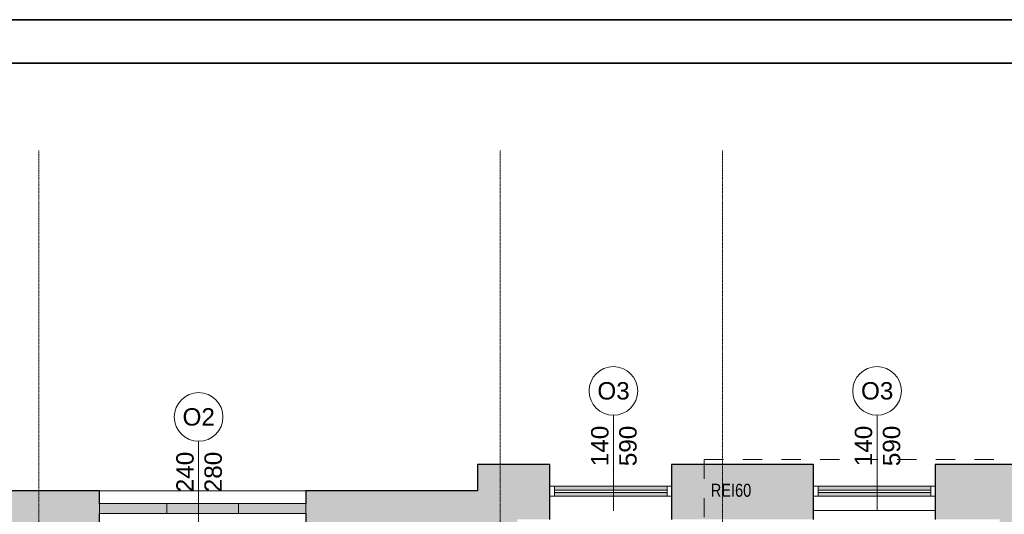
# Model space of a CAD drawing. Header units: centimetres. Extents: x 14504 to 44111, y -18976 to -7683.
# Tile 73 of 141: x 30318 to 31451, y -16576 to -16006. Entities that reach past the tile are written whole.
import ezdxf

# ---------------------------------------------------------------- set-up
doc = ezdxf.new("R2010")
doc.units = ezdxf.units.CM
doc.linetypes.add('Aligning Line 1_8_', pattern=[0.635, 0.3175, -0.3175])
doc.linetypes.add('Linia siatki', pattern=[0.9925, 0.47, -0.2175, 0.0875, -0.2175])
for name, color, linetype, lineweight in [('_gruba', 90, 'Continuous', 35), ('A-DETL', 6, 'Continuous', 9), ('A-DETL-THIN', 151, 'Continuous', 9), ('A-GLAZ', 151, 'Continuous', 9), ('A-WALL', 4, 'Continuous', 9), ('A-WALL-PATT', 111, 'Continuous', 25), ('G-ANNO-TEXT', 8, 'Continuous', 9), ('S-GRID', 8, 'Continuous', 9)]:
    doc.layers.add(name, color=color, linetype=linetype, lineweight=lineweight)
doc.styles.add('Arial_3', font='arial.ttf', dxfattribs={"width": 0.8, "height": 18})
doc.styles.add('Arial_5', font='arial.ttf', dxfattribs={"height": 15})

# ---------------------------------------------------------------- blocks, each defined once
blk = doc.blocks.new('Aluminum_1 szybowe - OKNA NA KLATCE 140_490 wymiana-632360-4_Poziom piętra')
at = {"layer": 'A-GLAZ'}
h = blk.add_hatch(color=256, dxfattribs=at)
h.paths.add_polyline_path([(-2.2, 0.2), (-2.2, 4.7), (-132.1, 4.7), (-132.1, 0.2)])
h.paths.add_polyline_path([(-2.2, 7.2), (-2.2, 11.7), (-132.1, 11.7), (-132.1, 7.2)])
at = {"layer": 'A-GLAZ', "lineweight": 18}
for p, q in [((-132.1, 11.7), (-137.2, 11.7)), ((-132.1, 0.2), (-132.1, 11.7)), ((2.8, 11.7), (-2.2, 11.7)), ((-2.2, 11.7), (-2.2, 0.2)), ((-137.2, 0.2), (-132.1, 0.2)), ((-2.2, 7.2), (-132.1, 7.2)), ((-132.1, 7.2), (-132.1, 4.7)), ((-132.1, 4.7), (-2.2, 4.7)), ((-2.2, 4.7), (-2.2, 7.2)), ((-2.2, 0.2), (2.8, 0.2))]:
    blk.add_line(p, q, dxfattribs=at)
at = {"layer": 'A-GLAZ'}
for p, q in [((-132.1, 11.7), (-2.2, 11.7)), ((-2.2, 0.2), (-132.1, 0.2))]:
    blk.add_line(p, q, dxfattribs=at)
blk = doc.blocks.new('Aluminum_2 szybowe - 160x140 wymiana-V4-4_Poziom piętra')
at = {"layer": 'A-GLAZ'}
blk.add_hatch(color=256, dxfattribs=at).paths.add_polyline_path([(22.8, 8.7), (22.8, 20.2), (-137.2, 20.2), (-137.2, 8.7), (-31.6, 8.7)])
for p, q in [((-137.2, 20.2), (22.8, 20.2)), ((-137.2, 8.7), (-137.2, 20.2)), ((22.8, 20.2), (22.8, 8.7)), ((22.8, 8.7), (-137.2, 8.7))]:
    blk.add_line(p, q, dxfattribs=at)

msp = doc.modelspace()

# ---------------------------------------------------------------- hatches: boundary and pattern name
at = {"layer": 'A-WALL-PATT', "lineweight": 9, "transparency": 33554610}
h = msp.add_hatch(color=256, dxfattribs=at)
h.paths.add_polyline_path([(30890.6, -18121.4), (30890.6, -17267.4), (30844.6, -17267.4), (30844.6, -18121.4), (30855.7, -18121.4)])
h.paths.add_polyline_path([(30855.7, -17122.4), (30890.6, -17122.4), (30890.6, -16518.4), (30844.6, -16518.4), (30844.6, -16734.8), (30845.3, -16734.8), (30845.3, -16736.8), (30844.6, -16736.8), (30844.6, -16748.8), (30845.3, -16748.8), (30845.3, -16750.8), (30844.6, -16750.8), (30844.6, -17122.4), (30850.6, -17122.4)])
h = msp.add_hatch(color=256, dxfattribs=at)
h.paths.add_polyline_path([(31383, -16581.4), (31445.6, -16581.4), (31445.6, -16518.4), (31371.6, -16518.4), (31371.6, -16581.4)])
h.paths.add_polyline_path([(31145.6, -16581.4), (31231.6, -16581.4), (31231.6, -16518.4), (31068.1, -16518.4), (31068.1, -16581.4), (31097.6, -16581.4)])
h.paths.add_polyline_path([(30928.1, -16581.4), (30928.1, -16518.4), (30890.6, -16518.4), (30890.6, -16581.4)])
h = msp.add_hatch(color=256, dxfattribs=at)
h.paths.add_polyline_path([(31445.6, -18058.4), (31491.6, -18058.4), (31491.6, -17280.4), (31445.6, -17280.4), (31445.6, -18043.4)])
h.paths.add_polyline_path([(31475.6, -17135.4), (31491.6, -17135.4), (31491.6, -16518.4), (31445.6, -16518.4), (31445.6, -17135.4)])
h = msp.add_hatch(color=256, dxfattribs=at)
h.paths.add_polyline_path([(30317.6, -16613.4), (30323.6, -16613.4), (30323.6, -16548.4), (30217.6, -16548.4), (30217.6, -16613.4)])
h.paths.add_polyline_path([(29839.6, -16613.4), (29979.6, -16613.4), (29979.6, -16548.4), (29839.6, -16548.4), (29839.6, -16574.8)])
h = msp.add_hatch(color=256, dxfattribs=at)
h.paths.add_polyline_path([(30686.6, -16613.4), (30844.6, -16613.4), (30844.6, -16548.4), (30647.1, -16548.4), (30647.1, -16613.4), (30674.6, -16613.4)])
h.paths.add_polyline_path([(30329.6, -16613.4), (30409.6, -16613.4), (30409.6, -16548.4), (30323.6, -16548.4), (30323.6, -16613.4)])

# ---------------------------------------------------------------- linework, layer by layer
at = {"layer": '_gruba'}
for points in [[(29224, -16006.1), (35324, -16006.1), (35324, -18976.1), (29224, -18976.1)], [(29274, -18926.1), (35274, -18926.1), (35274, -16056.1), (29274, -16056.1)]]:
    msp.add_lwpolyline(points, dxfattribs=at)
at = {"layer": 'A-DETL', "linetype": 'Aligning Line 1_8_', "ltscale": 70}
for q in [(31501.6, -16512.4), (31105.6, -17048.9)]:
    msp.add_line((31105.6, -16512.4), q, dxfattribs=at)
at = {"layer": 'A-DETL-THIN'}
for p, q in [((31001.1, -16461.5), (31001.1, -16571.5)), ((31304.6, -16461.5), (31304.6, -16571.5)), ((30523.6, -16491.5), (30523.6, -16601.5)), ((31231.6, -16571.4), (31371.6, -16571.4))]:
    msp.add_line(p, q, dxfattribs=at)
for centre in [(31001.1, -16433.5), (31304.6, -16433.5), (30523.6, -16463.5)]:
    msp.add_circle(centre, 28, dxfattribs=at)
at = {"layer": 'A-WALL', "lineweight": 25}
for p, q in [((30928.1, -16518.4), (30844.6, -16518.4)), ((30844.6, -16518.4), (30844.6, -16548.4)), ((30928.1, -16581.4), (30928.1, -16518.4)), ((31231.6, -16518.4), (31068.1, -16518.4)), ((31068.1, -16518.4), (31068.1, -16581.4)), ((31231.6, -16581.4), (31231.6, -16518.4)), ((31491.6, -16518.4), (31371.6, -16518.4)), ((31371.6, -16518.4), (31371.6, -16581.4)), ((30409.6, -16548.4), (30217.6, -16548.4)), ((30409.6, -16563.4), (30409.6, -16548.4)), ((30844.6, -16548.4), (30647.1, -16548.4)), ((30647.1, -16548.4), (30647.1, -16563.4)), ((30409.6, -16613.4), (30409.6, -16574.8)), ((30647.1, -16574.8), (30647.1, -16613.4))]:
    msp.add_line(p, q, dxfattribs=at)
at = {"layer": 'A-WALL'}
msp.add_line((30409.6, -16548.4), (30647.1, -16548.4), dxfattribs=at)
at = {"layer": 'S-GRID', "linetype": 'Linia siatki'}
for p, q in [((30339.6, -16156.8), (30339.6, -18769.3)), ((30870.6, -16156.8), (30870.6, -18769.3)), ((31126.6, -16156.8), (31126.6, -18769.3))]:
    msp.add_line(p, q, dxfattribs=at)

# ---------------------------------------------------------------- block references
at = {"layer": 'A-GLAZ'}
for name, p in [('Aluminum_1 szybowe - OKNA NA KLATCE 140_490 wymiana-632360-4_Poziom piętra', (31065.3, -16555)), ('Aluminum_1 szybowe - OKNA NA KLATCE 140_490 wymiana-632360-4_Poziom piętra', (31368.8, -16555)), ('Aluminum_2 szybowe - 160x140 wymiana-V4-4_Poziom piętra', (30546.8, -16583.5)), ('Aluminum_2 szybowe - 160x140 wymiana-V4-4_Poziom piętra', (30624.3, -16583.5))]:
    msp.add_blockref(name, p, dxfattribs=at)

# ---------------------------------------------------------------- texts
at = {"layer": 'G-ANNO-TEXT', "attachment_point": 1}
for s, insert, char_height, width, style in [('O3', (30982.6, -16423.4), 20, 45.696, 'Arial_5'), ('O3', (31286.1, -16423.4), 20, 45.696, 'Arial_5'), ('O2', (30505.1, -16453.4), 20, 45.696, 'Arial_5'), ('REI60', (31113.2, -16540.4), 15, 71.35, 'Arial_3')]:
    msp.add_mtext(s, dxfattribs=dict(at, insert=insert, char_height=char_height, width=width, style=style))
at = {"layer": 'G-ANNO-TEXT', "char_height": 20, "width": 57.721, "attachment_point": 1, "rotation": 90, "style": 'Arial_5'}
for s, insert in [('140', (30975.4, -16520.2)), ('590', (31007.8, -16520.2)), ('140', (31278.9, -16520.2)), ('590', (31311.3, -16520.2)), ('240', (30497.9, -16550.2)), ('280', (30530.3, -16550.2))]:
    msp.add_mtext(s, dxfattribs=dict(at, insert=insert))

doc.saveas('drawing.dxf')
